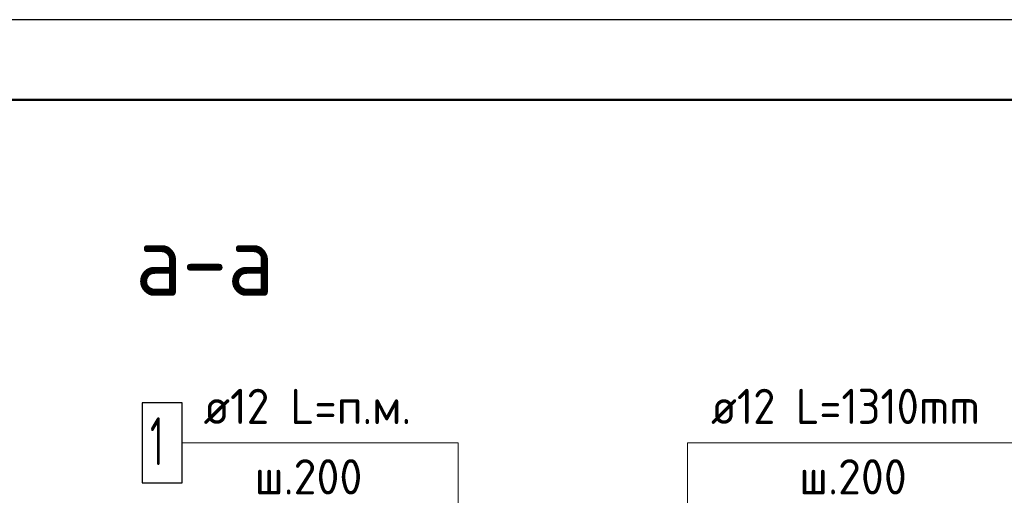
# Model space of a CAD drawing. Header units: millimetres. Extents: x 0 to 42000, y -59 to 29700.
# Tile 16 of 17: x 31011 to 37155, y 26729 to 29700. Entities that reach past the tile are written whole.
import ezdxf

# ---------------------------------------------------------------- set-up
doc = ezdxf.new("R2010")
doc.units = ezdxf.units.MM
for name, color, linetype, lineweight in [('Standard', 7, 'Continuous', 25), ('Обрамление П-обр. равн.', 7, 'Continuous', 25), ('Фоновоя арматура Х1', 7, 'Continuous', 25)]:
    doc.layers.add(name, color=color, linetype=linetype, lineweight=lineweight)
doc.styles.add('ISOCPEUR', font='txt')

msp = doc.modelspace()

# ---------------------------------------------------------------- linework, layer by layer
at = {"layer": 'Standard', "color": 7, "linetype": 'Continuous', "lineweight": 25, "transparency": 33554687}
msp.add_lwpolyline([(0, 0), (42000, 0), (42000, 29700), (0, 29700), (0, 0)], close=True, dxfattribs=at)
at = {"layer": 'Standard', "color": 7, "linetype": 'Continuous', "lineweight": 50, "transparency": 33554687}
msp.add_lwpolyline([(2000, 29200), (41500, 29200), (41500, 500), (2000, 500), (2000, 29200)], close=True, dxfattribs=at)
at = {"layer": 'Standard', "color": 7, "linetype": 'Continuous', "lineweight": 13, "transparency": 33554687}
for points in [[(41500, 29200), (23822.3, 29200), (23822.3, 11522.3), (41500, 11522.3), (41500, 29200)], [(33463.4, 25853.7), (33746.2, 26136.5), (33746.2, 27057), (32024.6, 27057)], [(35176.9, 25773.7), (35176.9, 27057), (37394.5, 27057)]]:
    msp.add_lwpolyline(points, dxfattribs=at)
at = {"layer": 'Фоновоя арматура Х1', "color": 7, "linetype": 'Continuous', "lineweight": 25, "transparency": 33554687}
msp.add_lwpolyline([(31774.6, 26807), (32024.6, 26807), (32024.6, 27307), (31774.6, 27307), (31774.6, 26807)], dxfattribs=at)

# ---------------------------------------------------------------- texts
at = {"layer": 'Standard', "color": 7, "linetype": 'Continuous', "lineweight": 50, "transparency": 33554687, "insert": (31732.5, 27975), "char_height": 450, "width": 1241.301, "attachment_point": 7, "style": 'ISOCPEUR'}
msp.add_mtext('\\W0.92;а-а', dxfattribs=at)
at = {"layer": 'Обрамление П-обр. равн.', "color": 7, "linetype": 'Continuous', "lineweight": 13, "transparency": 33554687, "char_height": 220, "attachment_point": 7, "style": 'ISOCPEUR'}
for s, insert, width in [('\\W0.92;ø12 L=1310mm ', (35324.5, 27174.3), 2058.243), ('\\W0.95;ш.200 ', (35874.5, 26734.3), 962.129)]:
    msp.add_mtext(s, dxfattribs=dict(at, insert=insert, width=width))
at = {"layer": 'Фоновоя арматура Х1', "color": 7, "linetype": 'Continuous', "lineweight": 13, "transparency": 33554687, "attachment_point": 7, "style": 'ISOCPEUR'}
for s, insert, char_height, width in [('\\W0.94;ø12 L=п.м. ', (32158.2, 27174.3), 220, 1599.141), ('\\W0.56;1', (31824.6, 26917), 300, 233.343), ('\\W0.95;ш.200 ', (32477.2, 26734.3), 220, 962.129)]:
    msp.add_mtext(s, dxfattribs=dict(at, insert=insert, char_height=char_height, width=width))

doc.saveas('drawing.dxf')
